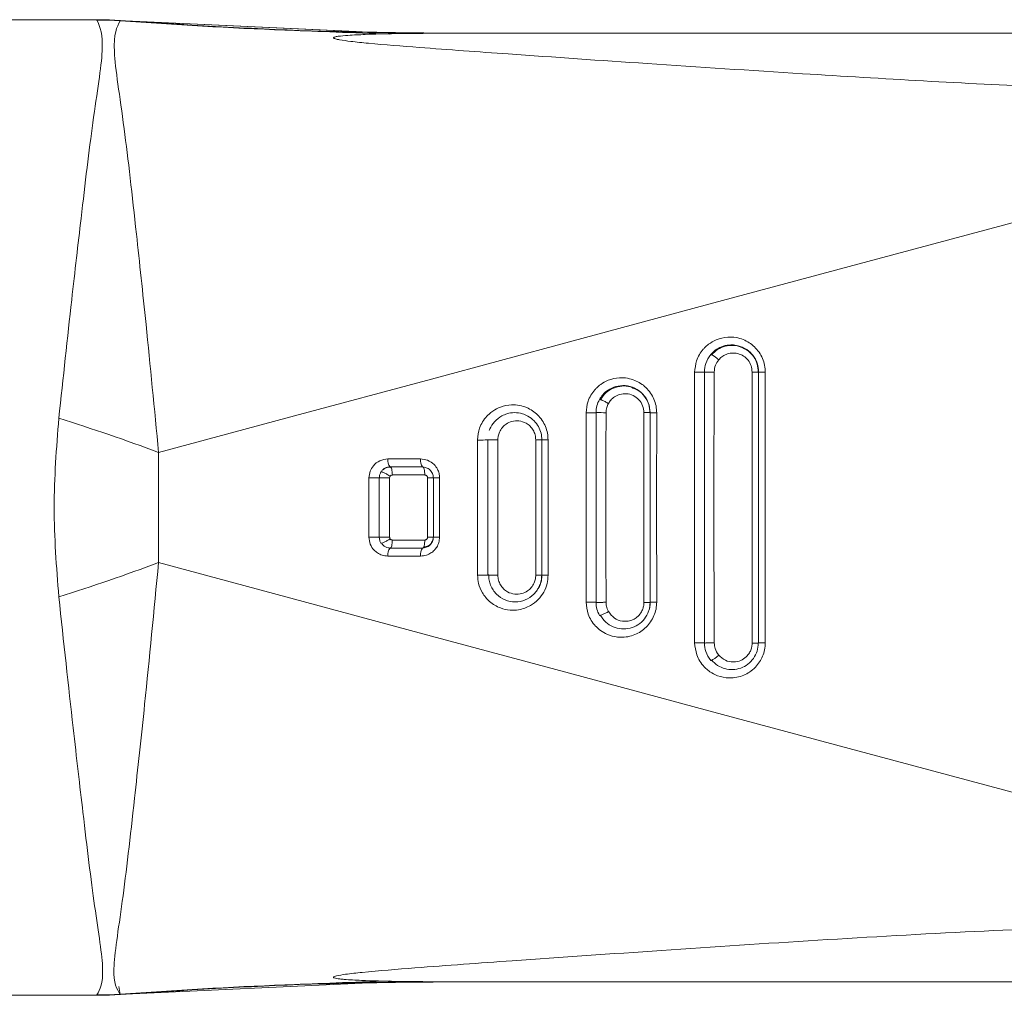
# Model space of a CAD drawing. Header units: millimetres. Extents: x -445 to 1924, y -59 to 420.
# Tile 2 of 40: x -211 to -193, y -48 to -30. Entities that reach past the tile are written whole.
import ezdxf

# ---------------------------------------------------------------- set-up
doc = ezdxf.new("R2010")
doc.units = ezdxf.units.MM

# ---------------------------------------------------------------- blocks, each defined once
blk = doc.blocks.new('Drawing View3')
at = {"color": 7, "linetype": 'Continuous', "lineweight": 18}
for p, q in [((-42.6, 15.5), (-27.226, 15.5)), ((-26.892, 15.491), (-27.23, 15.5)), ((-26.779, 15.483), (-27.23, 15.5)), ((-27.226, 15.5), (-27.224, 15.499)), ((-22.051, 15.264), (-26.82, 15.486)), ((-22.426, 15.282), (-26.82, 15.486)), ((-26.782, 15.484), (-26.782, 15.483)), ((-21.264, 15.254), (-22.863, 15.282)), ((-21.259, 15.254), (-21.758, 15.262)), ((-5.5, 15.25), (-20.695, 15.25)), ((-16.18, 8.995), (-16.18, 4.005)), ((-16.001, 4), (-16.001, 9)), ((-15.119, 9), (-15.119, 4)), ((-15, 9), (-15.119, 9)), ((-15, 9), (-15, 4)), ((-14.877, 4.004), (-14.877, 8.996)), ((-18.183, 8.245), (-18.183, 4.755)), ((-18, 4.75), (-18, 8.25)), ((-17.116, 8.25), (-17.116, 4.75)), ((-17.004, 8.25), (-17.116, 8.25)), ((-17, 8.25), (-17.004, 8.25)), ((-17, 8.25), (-17, 4.75)), ((-17, 7.716), (-17, 8.25)), ((-20, 5.25), (-20, 7.75)), ((-19.812, 5.251), (-19.812, 7.75)), ((-19, 7.75), (-19.113, 7.75)), ((-19.113, 7.75), (-19.113, 5.25)), ((-19, 7.75), (-19, 5.25)), ((-26.073, 5.486), (-26.073, 7.514)), ((-21.795, 7.248), (-21.821, 7.246)), ((-21.8, 7.25), (-21.2, 7.25)), ((-21.759, 7.1), (-21.16, 7.1)), ((-22, 5.95), (-22, 7.05)), ((-21.809, 5.95), (-21.809, 7.05)), ((-21.11, 7.05), (-21.11, 5.95)), ((-21, 7.05), (-21, 5.95)), ((-21.16, 5.9), (-21.759, 5.9)), ((-21, 5.95), (-21.007, 5.95)), ((-17, 4.75), (-17, 5.926)), ((-21.8, 5.75), (-21.795, 5.754)), ((-21.2, 5.75), (-21.8, 5.75)), ((-21.2, 5.75), (-21.19, 5.757)), ((-19, 5.25), (-19.113, 5.25)), ((-17, 4.75), (-17.116, 4.75)), ((-15, 4), (-15.119, 4)), ((-26.82, -2.486), (-22.052, -2.264)), ((-26.82, -2.486), (-22.051, -2.264)), ((-26.808, -2.339), (-26.782, -2.482)), ((-22.853, -2.282), (-21.259, -2.254)), ((-22.173, -2.27), (-21.758, -2.262)), ((-5.5, -2.25), (-20.695, -2.25)), ((-42.6, -2.5), (-27.226, -2.5)), ((-27.23, -2.5), (-26.779, -2.483))]:
    blk.add_line(p, q, dxfattribs=at)
at = {"color": 7, "linetype": 'Continuous', "lineweight": 18, "flags": 128}
for points in [[(-26.073, 7.514), (-23.567, 8.19), (-21.038, 8.871), (-18.487, 9.557), (-15.917, 10.249), (-13.331, 10.944), (-10.731, 11.642), (-8.119, 12.343), (-5.5, 13.046)], [(-26.073, 5.486), (-23.567, 4.81), (-21.038, 4.129), (-18.487, 3.443), (-15.917, 2.751), (-13.331, 2.056), (-10.731, 1.358), (-8.119, 0.657), (-5.5, -0.046)]]:
    blk.add_lwpolyline(points, dxfattribs=at)
at = {"color": 7, "linetype": 'Continuous', "lineweight": 18}
for centre, radius, start, end in [((-27.153, 9.924), 5.57, 86.1769, 90.5995), ((-20.695, 95.38), 80.13, 265.64339, 269.99986), ((-16.132, 10.701), 1.706, 268.4051, 274.4186), ((-16.127, -89.221), 98.221, 89.8201, 89.92607), ((-18.133, 10.012), 1.768, 268.361, 274.2988), ((-18.096, -136.236), 144.486, 89.88879, 89.96214), ((-37.885, -23.896), 33.558, 69.391, 72.7177), ((-20.134, 9.533), 1.789, 268.2904, 274.2827), ((-20.128, 9.439), 1.694, 268.5653, 274.3259), ((-21.674, 7.363), 0.169, 168.7434, 221.9555), ((-21.07, 7.363), 0.172, 168.8504, 221.0266), ((-22.136, 10.112), 3.065, 268.9755, 272.5392), ((-22.063, -162.965), 170.015, 89.91436, 89.97873), ((-20.912, 8.723), 1.675, 266.9844, 270.7971), ((-22.136, 2.888), 3.065, 87.4604, 91.0247), ((-20.912, 4.278), 1.675, 89.2027, 93.0157), ((-21.674, 5.637), 0.169, 138.0446, 191.2564), ((-21.07, 5.637), 0.172, 138.9729, 191.1502), ((-37.888, 36.895), 33.558, 287.2885, 290.6152), ((-18.909, 4.194), 1.06, 88.6747, 94.908), ((-16.907, 3.695), 1.06, 88.608, 95.0416), ((-14.904, 2.97), 1.035, 88.5026, 95.3014), ((-20.695, -82.38), 80.13, 90.00014, 94.35661), ((-27.153, 3.076), 5.57, 269.4004, 273.8231)]:
    blk.add_arc(centre, radius, start, end, dxfattribs=at)
for points, knots in [([(-27.915, 8.147), (-27.835, 8.891), (-27.693, 10.2), (-27.477, 12.071), (-27.281, 13.736), (-27.045, 15.12), (-27.155, 15.366), (-27.211, 15.494)], [0, 0, 0, 0, 0.190009, 0.334651, 0.538338, 0.761528, 1, 1, 1, 1]), ([(-27.211, 15.494), (-27.216, 15.496), (-27.225, 15.499), (-27.226, 15.5), (-27.226, 15.5)], [0, 0, 0, 0, 0.561067, 1, 1, 1, 1]), ([(-27.226, 15.5), (-27.143, 15.499), (-26.995, 15.498), (-26.847, 15.488), (-26.782, 15.484)], [0, 0, 0, 0, 0.559994, 1, 1, 1, 1]), ([(-26.073, 7.514), (-26.15, 8.317), (-26.287, 9.736), (-26.509, 11.804), (-26.713, 13.635), (-26.963, 15.135), (-26.844, 15.363), (-26.782, 15.482)], [0, 0, 0, 0, 0.190168, 0.336226, 0.540876, 0.762003, 1, 1, 1, 1]), ([(-26.782, 15.482), (-26.782, 15.482), (-26.782, 15.483), (-26.782, 15.483), (-26.782, 15.484)], [0, 0, 0, 0, 0.5563326, 1, 1, 1, 1]), ([(-26.782, 15.484), (-25.607, 15.409), (-23.511, 15.275), (-21.41, 15.258), (-20.486, 15.25)], [0, 0, 0, 0, 0.5600214, 1, 1, 1, 1]), ([(-21.811, 15.235), (-22.145, 15.247), (-22.792, 15.27), (-23.388, 15.294), (-23.676, 15.306)], [0, 0, 0, 0, 0.515573, 1, 1, 1, 1]), ([(-20.695, 15.25), (-21.221, 15.249), (-21.858, 15.247), (-22.538, 15.215), (-22.719, 15.2), (-22.796, 15.188), (-22.823, 15.181), (-22.839, 15.175), (-22.848, 15.168), (-22.844, 15.159), (-22.823, 15.15), (-22.785, 15.139), (-22.691, 15.121), (-22.493, 15.095), (-22.007, 15.046), (-21.037, 14.969), (-19.322, 14.846), (-16.962, 14.683), (-13.662, 14.467), (-9.809, 14.241), (-6.907, 14.159), (-5.5, 14.119)], [0, 0, 0, 0, 0.0796332, 0.0964156, 0.1065059, 0.1089894, 0.110947, 0.1125346, 0.113904, 0.1158361, 0.1179721, 0.1206669, 0.1243532, 0.1359547, 0.1535702, 0.2023597, 0.286651, 0.4171763, 0.5625189, 0.7877925, 1, 1, 1, 1]), ([(-14.877, 8.996), (-14.88, 9.039), (-14.885, 9.125), (-14.925, 9.251), (-14.988, 9.367), (-15.1, 9.497), (-15.248, 9.593), (-15.42, 9.641), (-15.591, 9.65), (-15.767, 9.609), (-15.908, 9.527), (-15.98, 9.464), (-16.01, 9.432), (-16.018, 9.423), (-16.02, 9.421), (-16.074, 9.359), (-16.157, 9.222), (-16.172, 9.067), (-16.18, 8.995)], [0, 0, 0, 0, 0.062546, 0.125984, 0.190344, 0.255585, 0.375281, 0.443712, 0.517666, 0.628248, 0.708015, 0.756845, 0.769623, 0.773095, 0.774103, 0.774624, 0.894592, 1, 1, 1, 1]), ([(-15.883, 9.322), (-15.856, 9.349), (-15.8, 9.408), (-15.683, 9.472), (-15.557, 9.502), (-15.452, 9.5), (-15.341, 9.479), (-15.219, 9.425), (-15.097, 9.31), (-15.016, 9.166), (-15.005, 9.054), (-15, 9)], [0, 0, 0, 0, 0.0941408, 0.2003753, 0.3239823, 0.4096456, 0.4580935, 0.6047911, 0.7291087, 0.8671379, 1, 1, 1, 1]), ([(-15.005, 8.993), (-15.009, 9.044), (-15.016, 9.145), (-15.085, 9.284), (-15.19, 9.395), (-15.323, 9.468), (-15.471, 9.498), (-15.621, 9.481), (-15.762, 9.421), (-15.834, 9.349), (-15.869, 9.313)], [0, 0, 0, 0, 0.124863, 0.249798, 0.374608, 0.499265, 0.623902, 0.748743, 0.874041, 1, 1, 1, 1]), ([(-16.001, 9), (-15.996, 9.054), (-15.986, 9.172), (-15.919, 9.269), (-15.883, 9.322)], [0, 0, 0, 0, 0.457521, 1, 1, 1, 1]), ([(-15.883, 9.322), (-15.881, 9.322), (-15.878, 9.324), (-15.866, 9.32), (-15.85, 9.311), (-15.832, 9.3), (-15.812, 9.286), (-15.789, 9.269), (-15.762, 9.248), (-15.745, 9.233), (-15.736, 9.225)], [0, 0, 0, 0, 0.136997, 0.267542, 0.389037, 0.500005, 0.61097, 0.732462, 0.863004, 1, 1, 1, 1]), ([(-15.736, 9.225), (-15.718, 9.244), (-15.678, 9.285), (-15.596, 9.33), (-15.495, 9.355), (-15.382, 9.346), (-15.275, 9.3), (-15.189, 9.22), (-15.13, 9.117), (-15.123, 9.039), (-15.119, 9)], [0, 0, 0, 0, 0.092597, 0.200743, 0.324828, 0.459097, 0.595238, 0.730406, 0.865756, 1, 1, 1, 1]), ([(-15.819, 8.999), (-15.815, 9.042), (-15.806, 9.125), (-15.759, 9.193), (-15.736, 9.225)], [0, 0, 0, 0, 0.521306, 1, 1, 1, 1]), ([(-15.819, 4.001), (-15.822, 4.937), (-15.828, 6.603), (-15.822, 8.269), (-15.819, 8.999)], [0, 0, 0, 0, 0.561691, 1, 1, 1, 1]), ([(-14.877, 8.996), (-14.894, 8.996), (-14.927, 8.996), (-14.968, 8.997), (-14.995, 8.999), (-14.998, 9), (-15, 9)], [0, 0, 0, 0, 0.242329, 0.5, 0.757671, 1, 1, 1, 1]), ([(-15, 4), (-15, 4.907), (-15, 6.574), (-15, 8.241), (-15, 9)], [0, 0, 0, 0, 0.54443, 1, 1, 1, 1]), ([(-16.881, 8.246), (-16.884, 8.289), (-16.888, 8.375), (-16.928, 8.499), (-16.991, 8.616), (-17.102, 8.746), (-17.25, 8.841), (-17.421, 8.89), (-17.59, 8.9), (-17.762, 8.862), (-17.901, 8.785), (-17.975, 8.722), (-18.009, 8.687), (-18.074, 8.615), (-18.161, 8.474), (-18.176, 8.318), (-18.183, 8.245)], [0, 0, 0, 0, 0.061878, 0.124857, 0.188968, 0.254162, 0.373199, 0.442031, 0.516873, 0.622785, 0.700954, 0.751296, 0.766004, 0.773716, 0.894498, 1, 1, 1, 1]), ([(-17.938, 8.492), (-17.918, 8.522), (-17.875, 8.59), (-17.774, 8.676), (-17.633, 8.742), (-17.459, 8.759), (-17.279, 8.712), (-17.127, 8.599), (-17.021, 8.438), (-17.007, 8.313), (-17, 8.25)], [0, 0, 0, 0, 0.0825, 0.181793, 0.299657, 0.434093, 0.575769, 0.717, 0.858821, 1, 1, 1, 1]), ([(-17.307, 8.698), (-17.326, 8.707), (-17.393, 8.741), (-17.526, 8.747), (-17.682, 8.712), (-17.825, 8.626), (-17.888, 8.536), (-17.919, 8.491)], [0, 0, 0, 0, 0.090978, 0.316754, 0.543152, 0.770777, 1, 1, 1, 1]), ([(-17.771, 8.419), (-17.757, 8.441), (-17.727, 8.488), (-17.656, 8.548), (-17.558, 8.594), (-17.437, 8.607), (-17.311, 8.573), (-17.205, 8.495), (-17.13, 8.382), (-17.121, 8.294), (-17.116, 8.25)], [0, 0, 0, 0, 0.082105, 0.181397, 0.299616, 0.434732, 0.577065, 0.718462, 0.859791, 1, 1, 1, 1]), ([(-17.004, 8.242), (-17.008, 8.297), (-17.017, 8.407), (-17.097, 8.552), (-17.198, 8.655), (-17.277, 8.686), (-17.307, 8.698)], [0, 0, 0, 0, 0.278278, 0.556603, 0.834425, 1, 1, 1, 1]), ([(-18.885, 7.746), (-18.887, 7.788), (-18.892, 7.873), (-18.931, 7.996), (-18.992, 8.111), (-19.1, 8.241), (-19.246, 8.337), (-19.414, 8.388), (-19.58, 8.401), (-19.75, 8.366), (-19.889, 8.294), (-19.964, 8.235), (-19.999, 8.201), (-20.041, 8.158), (-20.095, 8.084), (-20.168, 7.939), (-20.179, 7.821), (-20.187, 7.746)], [0, 0, 0, 0, 0.060747, 0.122593, 0.185575, 0.249635, 0.368452, 0.436493, 0.510081, 0.614537, 0.69179, 0.741759, 0.75649, 0.764365, 0.829929, 0.891129, 1, 1, 1, 1]), ([(-18, 8.25), (-17.997, 8.292), (-17.992, 8.377), (-17.956, 8.454), (-17.938, 8.492)], [0, 0, 0, 0, 0.500909, 1, 1, 1, 1]), ([(-17.938, 8.492), (-17.936, 8.493), (-17.933, 8.494), (-17.92, 8.491), (-17.903, 8.485), (-17.883, 8.477), (-17.86, 8.466), (-17.833, 8.453), (-17.802, 8.437), (-17.782, 8.425), (-17.771, 8.419)], [0, 0, 0, 0, 0.137275, 0.26799, 0.389408, 0.499996, 0.610586, 0.732007, 0.862724, 1, 1, 1, 1]), ([(-17.815, 8.249), (-17.813, 8.281), (-17.809, 8.341), (-17.783, 8.394), (-17.771, 8.419)], [0, 0, 0, 0, 0.530381, 1, 1, 1, 1]), ([(-19.971, 7.918), (-19.967, 7.928), (-19.944, 7.988), (-19.876, 8.093), (-19.761, 8.184), (-19.633, 8.237), (-19.504, 8.257), (-19.37, 8.239), (-19.245, 8.186), (-19.141, 8.107), (-19.059, 7.997), (-19.009, 7.875), (-19.003, 7.791), (-19, 7.75)], [0, 0, 0, 0, 0.023783, 0.136661, 0.262815, 0.334011, 0.432969, 0.542827, 0.621633, 0.723934, 0.821006, 0.912978, 1, 1, 1, 1]), ([(-17.815, 4.751), (-17.817, 5.409), (-17.819, 6.575), (-17.817, 7.741), (-17.815, 8.249)], [0, 0, 0, 0, 0.5644162, 1, 1, 1, 1]), ([(-16.881, 8.246), (-16.897, 8.246), (-16.93, 8.247), (-16.969, 8.248), (-16.995, 8.249), (-16.998, 8.25), (-17, 8.25)], [0, 0, 0, 0, 0.242616, 0.5, 0.757384, 1, 1, 1, 1]), ([(-16.881, 4.754), (-16.881, 5.376), (-16.882, 6.54), (-16.881, 7.704), (-16.881, 8.246)], [0, 0, 0, 0, 0.534492, 1, 1, 1, 1]), ([(-27.915, 4.853), (-27.958, 5.402), (-28.042, 6.5), (-27.958, 7.598), (-27.915, 8.147)], [0, 0, 0, 0, 0.499972, 1, 1, 1, 1]), ([(-19.812, 7.75), (-19.811, 7.772), (-19.808, 7.819), (-19.783, 7.898), (-19.734, 7.978), (-19.655, 8.048), (-19.55, 8.096), (-19.42, 8.106), (-19.303, 8.069), (-19.216, 8.004), (-19.158, 7.93), (-19.12, 7.843), (-19.115, 7.781), (-19.113, 7.75)], [0, 0, 0, 0, 0.058055, 0.128833, 0.221266, 0.309063, 0.41483, 0.536314, 0.663474, 0.747859, 0.832233, 0.916537, 1, 1, 1, 1]), ([(-20.187, 7.746), (-20.187, 7.306), (-20.188, 6.476), (-20.187, 5.645), (-20.187, 5.254)], [0, 0, 0, 0, 0.529154, 1, 1, 1, 1]), ([(-20, 7.75), (-19.999, 7.75), (-19.996, 7.75), (-19.982, 7.75), (-19.963, 7.75), (-19.94, 7.75), (-19.914, 7.75), (-19.883, 7.75), (-19.848, 7.75), (-19.824, 7.75), (-19.812, 7.75)], [0, 0, 0, 0, 0.137223, 0.267433, 0.387963, 0.497455, 0.608552, 0.730615, 0.862046, 1, 1, 1, 1]), ([(-18.885, 7.746), (-18.9, 7.747), (-18.932, 7.747), (-18.97, 7.748), (-18.995, 7.749), (-18.998, 7.75), (-19, 7.75)], [0, 0, 0, 0, 0.24289, 0.5, 0.75711, 1, 1, 1, 1]), ([(-18.885, 5.254), (-18.885, 5.703), (-18.885, 6.534), (-18.885, 7.365), (-18.885, 7.746)], [0, 0, 0, 0, 0.541, 1, 1, 1, 1]), ([(-21.84, 7.396), (-21.892, 7.389), (-21.994, 7.376), (-22.107, 7.284), (-22.177, 7.171), (-22.186, 7.09), (-22.191, 7.047)], [0, 0, 0, 0, 0.28802, 0.566583, 0.772902, 1, 1, 1, 1]), ([(-21.239, 7.396), (-21.352, 7.396), (-21.552, 7.396), (-21.752, 7.396), (-21.84, 7.396)], [0, 0, 0, 0, 0.561946, 1, 1, 1, 1]), ([(-20.889, 7.048), (-20.89, 7.075), (-20.894, 7.131), (-20.927, 7.216), (-20.994, 7.307), (-21.103, 7.382), (-21.195, 7.392), (-21.239, 7.396)], [0, 0, 0, 0, 0.1465762, 0.3014233, 0.4880029, 0.7557657, 1, 1, 1, 1]), ([(-22, 7.05), (-21.999, 7.07), (-21.995, 7.108), (-21.977, 7.142), (-21.969, 7.157)], [0, 0, 0, 0, 0.542921, 1, 1, 1, 1]), ([(-21.969, 7.157), (-21.968, 7.158), (-21.965, 7.16), (-21.953, 7.158), (-21.936, 7.152), (-21.912, 7.142), (-21.885, 7.128), (-21.855, 7.111), (-21.827, 7.094), (-21.809, 7.082), (-21.801, 7.077)], [0, 0, 0, 0, 0.113772, 0.23665, 0.366446, 0.5, 0.633555, 0.763351, 0.886228, 1, 1, 1, 1]), ([(-21.796, 7.247), (-21.809, 7.247), (-21.836, 7.246), (-21.875, 7.234), (-21.906, 7.22), (-21.921, 7.207), (-21.925, 7.203)], [0, 0, 0, 0, 0.275491, 0.577865, 0.880817, 1, 1, 1, 1]), ([(-21.801, 7.077), (-21.799, 7.08), (-21.794, 7.086), (-21.784, 7.094), (-21.772, 7.099), (-21.763, 7.1), (-21.759, 7.1)], [0, 0, 0, 0, 0.229085, 0.45991, 0.730436, 1, 1, 1, 1]), ([(-21.003, 7.049), (-21.004, 7.063), (-21.005, 7.09), (-21.018, 7.129), (-21.039, 7.165), (-21.066, 7.195), (-21.098, 7.219), (-21.135, 7.235), (-21.166, 7.243), (-21.184, 7.243), (-21.19, 7.243)], [0, 0, 0, 0, 0.136088, 0.272293, 0.40815, 0.543189, 0.677342, 0.810729, 0.943649, 1, 1, 1, 1]), ([(-21.16, 7.1), (-21.154, 7.099), (-21.143, 7.098), (-21.129, 7.09), (-21.12, 7.081), (-21.114, 7.072), (-21.111, 7.061), (-21.11, 7.054), (-21.11, 7.05)], [0, 0, 0, 0, 0.221138, 0.439118, 0.583471, 0.720101, 0.856449, 1, 1, 1, 1]), ([(-22.191, 7.047), (-22.191, 6.843), (-22.191, 6.478), (-22.191, 6.113), (-22.191, 5.953)], [0, 0, 0, 0, 0.559798, 1, 1, 1, 1]), ([(-21.809, 7.05), (-21.809, 7.055), (-21.808, 7.064), (-21.803, 7.073), (-21.801, 7.077)], [0, 0, 0, 0, 0.51432, 1, 1, 1, 1]), ([(-21, 5.95), (-21, 6.159), (-21, 6.525), (-21, 6.892), (-21, 7.05)], [0, 0, 0, 0, 0.568884, 1, 1, 1, 1]), ([(-20.889, 5.952), (-20.889, 6.16), (-20.889, 6.525), (-20.889, 6.89), (-20.889, 7.048)], [0, 0, 0, 0, 0.568848, 1, 1, 1, 1]), ([(-22.191, 5.953), (-22.186, 5.909), (-22.176, 5.82), (-22.11, 5.722), (-22.032, 5.657), (-21.945, 5.614), (-21.877, 5.607), (-21.84, 5.604)], [0, 0, 0, 0, 0.235731, 0.471718, 0.618505, 0.795531, 1, 1, 1, 1]), ([(-21.969, 5.843), (-21.978, 5.86), (-21.996, 5.893), (-21.999, 5.931), (-22, 5.95)], [0, 0, 0, 0, 0.4957505, 1, 1, 1, 1]), ([(-22, 5.95), (-21.999, 5.95), (-21.997, 5.95), (-21.984, 5.95), (-21.965, 5.95), (-21.938, 5.95), (-21.907, 5.95), (-21.873, 5.95), (-21.84, 5.95), (-21.819, 5.95), (-21.809, 5.95)], [0, 0, 0, 0, 0.113929, 0.236843, 0.366572, 0.5, 0.633427, 0.763157, 0.886071, 1, 1, 1, 1]), ([(-21.969, 5.843), (-21.968, 5.842), (-21.965, 5.84), (-21.953, 5.842), (-21.936, 5.848), (-21.912, 5.858), (-21.885, 5.872), (-21.855, 5.889), (-21.827, 5.906), (-21.809, 5.918), (-21.801, 5.923)], [0, 0, 0, 0, 0.113774, 0.236652, 0.366449, 0.500003, 0.633557, 0.763352, 0.886229, 1, 1, 1, 1]), ([(-21.961, 5.846), (-21.951, 5.832), (-21.93, 5.802), (-21.886, 5.772), (-21.84, 5.754), (-21.809, 5.753), (-21.795, 5.752)], [0, 0, 0, 0, 0.267867, 0.531732, 0.792368, 1, 1, 1, 1]), ([(-21.801, 5.923), (-21.804, 5.928), (-21.808, 5.936), (-21.809, 5.946), (-21.809, 5.95)], [0, 0, 0, 0, 0.5566112, 1, 1, 1, 1]), ([(-21.759, 5.9), (-21.763, 5.9), (-21.77, 5.901), (-21.782, 5.905), (-21.793, 5.912), (-21.798, 5.92), (-21.801, 5.923)], [0, 0, 0, 0, 0.230223, 0.458076, 0.731449, 1, 1, 1, 1]), ([(-21.795, 5.754), (-21.791, 5.755), (-21.782, 5.76), (-21.77, 5.792), (-21.761, 5.841), (-21.759, 5.88), (-21.759, 5.9)], [0, 0, 0, 0, 0.182937, 0.455291, 0.727646, 1, 1, 1, 1]), ([(-21.239, 5.604), (-21.203, 5.607), (-21.135, 5.613), (-21.048, 5.656), (-20.985, 5.708), (-20.934, 5.774), (-20.896, 5.855), (-20.891, 5.92), (-20.889, 5.952)], [0, 0, 0, 0, 0.202596, 0.375556, 0.525095, 0.653417, 0.825697, 1, 1, 1, 1]), ([(-21.19, 5.757), (-21.184, 5.757), (-21.166, 5.757), (-21.135, 5.765), (-21.098, 5.781), (-21.066, 5.805), (-21.039, 5.835), (-21.018, 5.871), (-21.005, 5.91), (-21.004, 5.937), (-21.003, 5.951)], [0, 0, 0, 0, 0.056329, 0.189246, 0.32263, 0.456792, 0.591826, 0.72769, 0.863883, 1, 1, 1, 1]), ([(-21.185, 5.771), (-21.174, 5.772), (-21.15, 5.772), (-21.115, 5.783), (-21.084, 5.8), (-21.056, 5.824), (-21.033, 5.853), (-21.016, 5.887), (-21.007, 5.92), (-21.007, 5.941), (-21.007, 5.95)], [0, 0, 0, 0, 0.1279705, 0.2560735, 0.3847175, 0.5142311, 0.6447032, 0.7760674, 0.9080071, 1, 1, 1, 1]), ([(-21.11, 5.95), (-21.11, 5.944), (-21.111, 5.933), (-21.12, 5.919), (-21.129, 5.91), (-21.138, 5.904), (-21.149, 5.901), (-21.156, 5.9), (-21.16, 5.9)], [0, 0, 0, 0, 0.216784, 0.429725, 0.57505, 0.713795, 0.853095, 1, 1, 1, 1]), ([(-21.007, 5.95), (-21.007, 5.95), (-21.01, 5.95), (-21.03, 5.95), (-21.064, 5.95), (-21.094, 5.95), (-21.11, 5.95)], [0, 0, 0, 0, 0.026941, 0.351294, 0.675647, 1, 1, 1, 1]), ([(-26.782, -2.482), (-26.844, -2.383), (-26.966, -2.19), (-26.743, -0.866), (-26.543, 0.891), (-26.308, 3.048), (-26.159, 4.596), (-26.073, 5.486)], [0, 0, 0, 0, 0.215583, 0.424685, 0.63353, 0.789403, 1, 1, 1, 1]), ([(-21.84, 5.604), (-21.728, 5.604), (-21.528, 5.604), (-21.328, 5.604), (-21.239, 5.604)], [0, 0, 0, 0, 0.558043, 1, 1, 1, 1]), ([(-20.187, 5.254), (-20.177, 5.254), (-20.156, 5.255), (-20.123, 5.254), (-20.09, 5.254), (-20.059, 5.254), (-20.034, 5.253), (-20.015, 5.252), (-20.003, 5.251), (-20.001, 5.25), (-20, 5.25)], [0, 0, 0, 0, 0.11405, 0.236992, 0.366668, 0.499995, 0.633322, 0.763001, 0.885946, 1, 1, 1, 1]), ([(-20.187, 5.254), (-20.183, 5.201), (-20.174, 5.086), (-20.1, 4.914), (-19.965, 4.751), (-19.783, 4.643), (-19.595, 4.601), (-19.404, 4.609), (-19.221, 4.674), (-19.065, 4.795), (-18.961, 4.935), (-18.896, 5.091), (-18.889, 5.2), (-18.885, 5.254)], [0, 0, 0, 0, 0.076965, 0.166947, 0.269919, 0.38582, 0.476343, 0.553972, 0.670083, 0.757758, 0.841976, 0.922725, 1, 1, 1, 1]), ([(-20, 5.25), (-19.999, 5.25), (-19.997, 5.25), (-19.99, 5.25), (-19.983, 5.25), (-19.982, 5.25)], [0, 0, 0, 0, 0.445224, 0.925518, 1, 1, 1, 1]), ([(-19.982, 5.261), (-19.981, 5.227), (-19.977, 5.161), (-19.948, 5.064), (-19.901, 4.977), (-19.818, 4.876), (-19.682, 4.784), (-19.492, 4.747), (-19.302, 4.783), (-19.168, 4.874), (-19.095, 4.956), (-19.075, 4.996), (-19.069, 5.007)], [0, 0, 0, 0, 0.0764441, 0.1526861, 0.2286153, 0.3041635, 0.4534008, 0.6015295, 0.7492087, 0.8970461, 0.9714972, 1, 1, 1, 1]), ([(-19.982, 5.25), (-19.977, 5.25), (-19.966, 5.25), (-19.94, 5.25), (-19.909, 5.25), (-19.876, 5.25), (-19.843, 5.25), (-19.822, 5.25), (-19.812, 5.25)], [0, 0, 0, 0, 0.148734, 0.328047, 0.507355, 0.681695, 0.846881, 1, 1, 1, 1]), ([(-19.113, 5.25), (-19.114, 5.228), (-19.117, 5.181), (-19.142, 5.102), (-19.191, 5.022), (-19.269, 4.952), (-19.375, 4.904), (-19.504, 4.894), (-19.622, 4.931), (-19.709, 4.996), (-19.766, 5.07), (-19.805, 5.157), (-19.809, 5.22), (-19.812, 5.251)], [0, 0, 0, 0, 0.0579524, 0.1286813, 0.2210562, 0.3087858, 0.4144579, 0.5358371, 0.6629068, 0.7472331, 0.8315533, 0.9157936, 1, 1, 1, 1]), ([(-19, 5.25), (-19.002, 5.218), (-19.007, 5.146), (-19.03, 5.06), (-19.062, 5.016), (-19.071, 5.004)], [0, 0, 0, 0, 0.373987, 0.824803, 1, 1, 1, 1]), ([(-19.069, 5.007), (-19.059, 5.024), (-19.033, 5.069), (-19.009, 5.152), (-19.005, 5.217), (-19.003, 5.25)], [0, 0, 0, 0, 0.235899, 0.618047, 1, 1, 1, 1]), ([(-27.211, -2.494), (-27.154, -2.387), (-27.042, -2.175), (-27.252, -0.949), (-27.444, 0.65), (-27.671, 2.6), (-27.826, 4.027), (-27.915, 4.853)], [0, 0, 0, 0, 0.2154963, 0.427053, 0.6352748, 0.7887325, 1, 1, 1, 1]), ([(-18.183, 4.755), (-18.176, 4.678), (-18.163, 4.559), (-18.09, 4.413), (-18.034, 4.338), (-17.967, 4.269), (-17.887, 4.205), (-17.739, 4.131), (-17.573, 4.099), (-17.413, 4.112), (-17.245, 4.161), (-17.098, 4.258), (-16.989, 4.389), (-16.927, 4.503), (-16.888, 4.626), (-16.884, 4.711), (-16.881, 4.754)], [0, 0, 0, 0, 0.110611, 0.172342, 0.238205, 0.247621, 0.314107, 0.3903, 0.491869, 0.561418, 0.627803, 0.750448, 0.81342, 0.876012, 0.938203, 1, 1, 1, 1]), ([(-18.183, 4.755), (-18.172, 4.755), (-18.149, 4.755), (-18.115, 4.755), (-18.085, 4.754), (-18.06, 4.754), (-18.037, 4.753), (-18.019, 4.752), (-18.005, 4.751), (-18.002, 4.751), (-18, 4.75)], [0, 0, 0, 0, 0.136988, 0.267526, 0.389022, 0.5, 0.610979, 0.732475, 0.863013, 1, 1, 1, 1]), ([(-18, 4.75), (-17.999, 4.75), (-17.997, 4.75), (-17.985, 4.75), (-17.966, 4.75), (-17.94, 4.75), (-17.91, 4.75), (-17.878, 4.75), (-17.846, 4.751), (-17.825, 4.751), (-17.815, 4.751)], [0, 0, 0, 0, 0.11449, 0.237535, 0.367027, 0.5, 0.632973, 0.762465, 0.88551, 1, 1, 1, 1]), ([(-17.938, 4.508), (-17.956, 4.547), (-17.992, 4.623), (-17.997, 4.708), (-18, 4.75)], [0, 0, 0, 0, 0.498876, 1, 1, 1, 1]), ([(-17.771, 4.581), (-17.786, 4.612), (-17.811, 4.666), (-17.814, 4.726), (-17.815, 4.751)], [0, 0, 0, 0, 0.5847, 1, 1, 1, 1]), ([(-17.116, 4.75), (-17.117, 4.731), (-17.119, 4.69), (-17.137, 4.624), (-17.175, 4.547), (-17.237, 4.479), (-17.318, 4.428), (-17.41, 4.4), (-17.531, 4.398), (-17.672, 4.448), (-17.738, 4.537), (-17.771, 4.581)], [0, 0, 0, 0, 0.060359, 0.131534, 0.221024, 0.334782, 0.426548, 0.531655, 0.646832, 0.824075, 1, 1, 1, 1]), ([(-17.03, 4.589), (-17.03, 4.589), (-17.005, 4.637), (-17.004, 4.693), (-17.004, 4.75)], [0, 0, 0, 0, 0.00015, 1, 1, 1, 1]), ([(-17, 4.75), (-17.001, 4.715), (-17.004, 4.659), (-17.023, 4.607), (-17.03, 4.587)], [0, 0, 0, 0, 0.632381, 1, 1, 1, 1]), ([(-17.923, 4.516), (-17.892, 4.471), (-17.83, 4.379), (-17.689, 4.292), (-17.532, 4.252), (-17.37, 4.265), (-17.222, 4.33), (-17.098, 4.44), (-17.053, 4.539), (-17.03, 4.589)], [0, 0, 0, 0, 0.144622, 0.288166, 0.430858, 0.573078, 0.71521, 0.857515, 1, 1, 1, 1]), ([(-17.918, 4.51), (-17.914, 4.511), (-17.905, 4.514), (-17.883, 4.523), (-17.856, 4.535), (-17.827, 4.55), (-17.798, 4.565), (-17.78, 4.576), (-17.771, 4.581)], [0, 0, 0, 0, 0.1329768, 0.3154517, 0.4979218, 0.6754256, 0.8437655, 1, 1, 1, 1]), ([(-17.938, 4.508), (-17.936, 4.508), (-17.934, 4.506), (-17.927, 4.507), (-17.92, 4.509), (-17.918, 4.51)], [0, 0, 0, 0, 0.423279, 0.879346, 1, 1, 1, 1]), ([(-16.18, 4.005), (-16.172, 3.928), (-16.16, 3.809), (-16.086, 3.662), (-16.032, 3.591), (-15.992, 3.549), (-15.959, 3.517), (-15.883, 3.456), (-15.742, 3.382), (-15.569, 3.348), (-15.404, 3.362), (-15.276, 3.401), (-15.159, 3.464), (-15.029, 3.572), (-14.935, 3.718), (-14.885, 3.876), (-14.88, 3.961), (-14.877, 4.004)], [0, 0, 0, 0, 0.110942, 0.173124, 0.239628, 0.241655, 0.258811, 0.307476, 0.385541, 0.492879, 0.564835, 0.630147, 0.688785, 0.760401, 0.875589, 0.937327, 1, 1, 1, 1]), ([(-16.18, 4.005), (-16.168, 4.005), (-16.146, 4.005), (-16.104, 4.005), (-16.058, 4.004), (-16.024, 4.003), (-16.006, 4.002), (-16.002, 4.001), (-16.001, 4)], [0, 0, 0, 0, 0.136932, 0.26754, 0.5, 0.73246, 0.863068, 1, 1, 1, 1]), ([(-16.001, 4), (-15.999, 4), (-15.996, 4), (-15.984, 4), (-15.965, 4.001), (-15.941, 4.001), (-15.911, 4.001), (-15.88, 4.001), (-15.849, 4.001), (-15.829, 4.001), (-15.819, 4.001)], [0, 0, 0, 0, 0.115075, 0.238254, 0.367497, 0.499999, 0.632502, 0.761745, 0.884924, 1, 1, 1, 1]), ([(-15.883, 3.678), (-15.919, 3.731), (-15.986, 3.828), (-15.996, 3.946), (-16.001, 4)], [0, 0, 0, 0, 0.540985, 1, 1, 1, 1]), ([(-15.869, 3.687), (-15.834, 3.651), (-15.762, 3.579), (-15.622, 3.52), (-15.473, 3.502), (-15.326, 3.531), (-15.193, 3.603), (-15.088, 3.712), (-15.018, 3.849), (-15.009, 3.95), (-15.005, 4)], [0, 0, 0, 0, 0.126137, 0.251563, 0.376482, 0.501143, 0.625768, 0.750492, 0.875294, 1, 1, 1, 1]), ([(-15.736, 3.775), (-15.763, 3.815), (-15.809, 3.883), (-15.816, 3.966), (-15.819, 4.001)], [0, 0, 0, 0, 0.581601, 1, 1, 1, 1]), ([(-15.119, 4), (-15.12, 3.982), (-15.121, 3.944), (-15.137, 3.882), (-15.17, 3.811), (-15.232, 3.735), (-15.332, 3.669), (-15.468, 3.64), (-15.621, 3.669), (-15.697, 3.74), (-15.736, 3.775)], [0, 0, 0, 0, 0.061647, 0.133405, 0.22224, 0.333845, 0.472371, 0.638681, 0.819589, 1, 1, 1, 1]), ([(-15.883, 3.678), (-15.881, 3.678), (-15.878, 3.676), (-15.871, 3.678), (-15.865, 3.681), (-15.864, 3.682)], [0, 0, 0, 0, 0.426301, 0.884013, 1, 1, 1, 1]), ([(-15.864, 3.682), (-15.86, 3.683), (-15.851, 3.688), (-15.832, 3.7), (-15.809, 3.716), (-15.783, 3.735), (-15.759, 3.755), (-15.743, 3.768), (-15.736, 3.775)], [0, 0, 0, 0, 0.13439, 0.316128, 0.497857, 0.67489, 0.843224, 1, 1, 1, 1]), ([(-5.5, -1.119), (-7.338, -1.176), (-11.114, -1.294), (-15.798, -1.604), (-19.238, -1.839), (-21.078, -1.972), (-22.107, -2.054), (-22.585, -2.106), (-22.758, -2.132), (-22.826, -2.15), (-22.847, -2.161), (-22.847, -2.171), (-22.826, -2.181), (-22.786, -2.19), (-22.726, -2.198), (-22.576, -2.213), (-22.231, -2.231), (-21.578, -2.247), (-21.029, -2.249), (-20.695, -2.25)], [0, 0, 0, 0, 0.277154, 0.569443, 0.709641, 0.801655, 0.852576, 0.869317, 0.879228, 0.882226, 0.884534, 0.88657, 0.888768, 0.891501, 0.895083, 0.899771, 0.916625, 0.949186, 1, 1, 1, 1]), ([(-26.782, -2.484), (-25.607, -2.409), (-23.511, -2.275), (-21.41, -2.258), (-20.486, -2.25)], [0, 0, 0, 0, 0.560021, 1, 1, 1, 1]), ([(-23.676, -2.306), (-23.387, -2.294), (-22.792, -2.27), (-22.144, -2.247), (-21.811, -2.235)], [0, 0, 0, 0, 0.484427, 1, 1, 1, 1]), ([(-27.226, -2.5), (-27.143, -2.499), (-26.995, -2.498), (-26.847, -2.488), (-26.782, -2.484)], [0, 0, 0, 0, 0.559994, 1, 1, 1, 1]), ([(-27.226, -2.5), (-27.226, -2.5), (-27.224, -2.499), (-27.215, -2.495), (-27.211, -2.494)], [0, 0, 0, 0, 0.558771, 1, 1, 1, 1]), ([(-26.782, -2.484), (-26.782, -2.483), (-26.782, -2.483), (-26.782, -2.482), (-26.782, -2.482)], [0, 0, 0, 0, 0.56272, 1, 1, 1, 1])]:
    blk.add_open_spline(points, degree=3, knots=knots, dxfattribs=at)
for points in [[(-21.969, 7.157), (-21.959, 7.17), (-21.939, 7.197), (-21.898, 7.227), (-21.85, 7.246), (-21.817, 7.249), (-21.8, 7.25)], [(-21.8, 7.25), (-21.795, 7.248), (-21.784, 7.243), (-21.77, 7.209), (-21.761, 7.159), (-21.759, 7.12), (-21.759, 7.1)], [(-21.2, 7.25), (-21.195, 7.248), (-21.184, 7.243), (-21.171, 7.209), (-21.162, 7.159), (-21.16, 7.12), (-21.16, 7.1)], [(-21, 7.05), (-21.002, 7.05), (-21.005, 7.05), (-21.029, 7.05), (-21.064, 7.05), (-21.095, 7.05), (-21.11, 7.05)], [(-21.2, 5.75), (-21.195, 5.752), (-21.184, 5.757), (-21.171, 5.791), (-21.162, 5.841), (-21.16, 5.88), (-21.16, 5.9)]]:
    blk.add_open_spline(points, degree=3, dxfattribs=at)

msp = doc.modelspace()

# ---------------------------------------------------------------- block references
at = {"color": 7, "linetype": 'Continuous', "lineweight": 18}
msp.add_blockref('Drawing View3', (-182.701, -45.608), dxfattribs=at)

doc.saveas('drawing.dxf')
